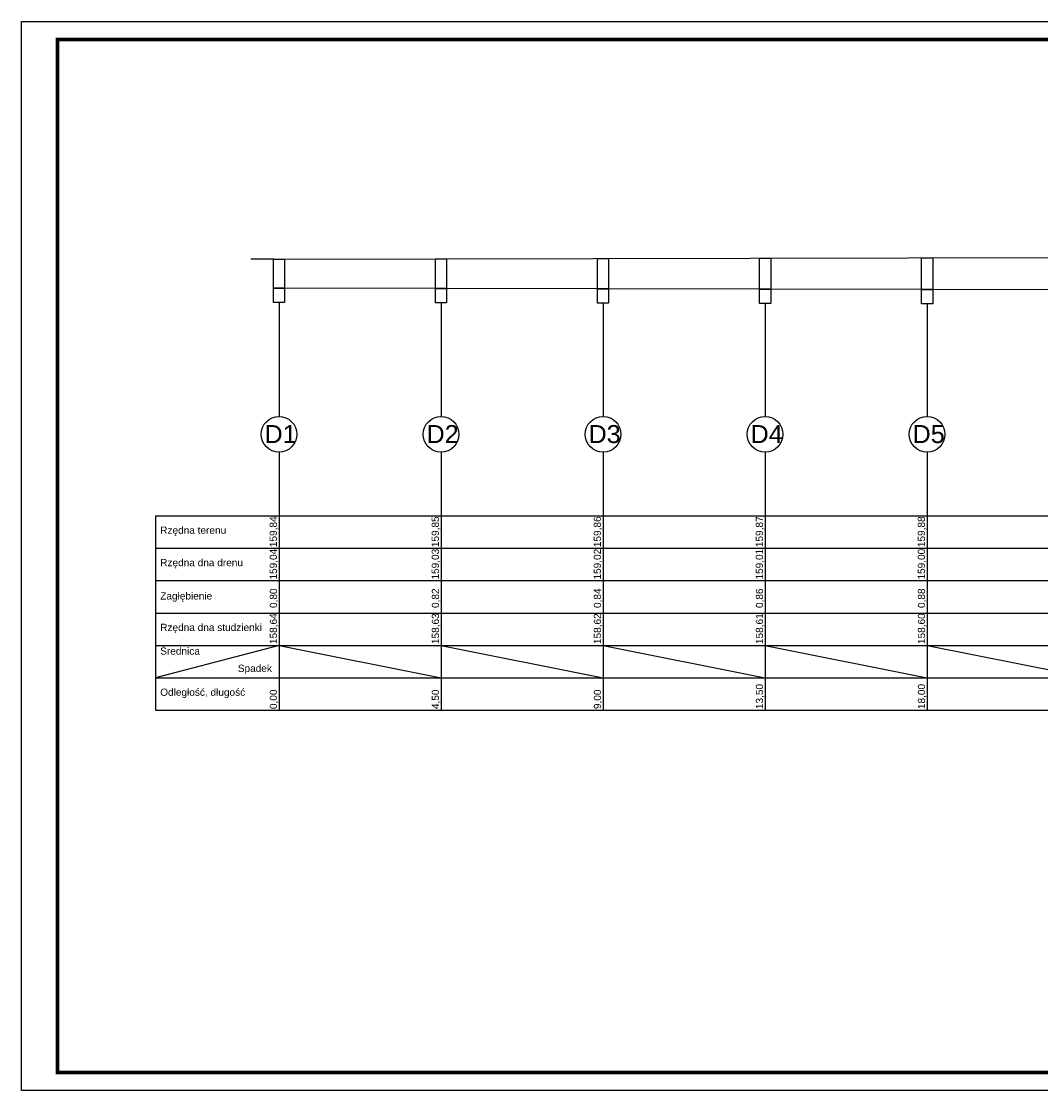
# Model space of a CAD drawing. Extents: x -118729 to -53705, y 33529 to 45095.
# Tile 1 of 83: x -102542 to -99711, y 33529 to 36499. Entities that reach past the tile are written whole.
import ezdxf

# ---------------------------------------------------------------- set-up
doc = ezdxf.new("R2010")
doc.units = 0
doc.header["$LTSCALE"] = 10
doc.header["$MEASUREMENT"] = 0
doc.linetypes.add('CONTINOUS', pattern=[0])
doc.layers.get('0').update_dxf_attribs({"color": 9, "linetype": 'CONTINUOUS'})
for name, color, linetype in [('drenaz', 14, 'CONTINUOUS'), ('S-deszczowka', 94, 'CONTINUOUS'), ('S-drenaz', 14, 'CONTINUOUS')]:
    doc.layers.add(name, color=color, linetype=linetype)
doc.styles.add('ROMANS', font='arial.ttf', dxfattribs={"height": 20})

msp = doc.modelspace()

# ---------------------------------------------------------------- linework, layer by layer
msp.add_line((-102541.79, 33528.92), (-102541.79, 36498.92))
msp.add_lwpolyline([(-90200.43, 33528.92), (-102541.79, 33528.92), (-102541.79, 36498.92), (-90200.43, 36498.92)], close=True)
at = {"const_width": 10}
msp.add_lwpolyline([(-90250.43, 33578.92), (-102441.79, 33578.92), (-102441.79, 36448.92), (-90250.43, 36448.92)], close=True, dxfattribs=at)
at = {"layer": 'drenaz', "color": 7}
for p, q in [((-102169.46, 35125.5, -0.54), (-91022.81, 35125.5, -0.54)), ((-102169.46, 35125.5, -0.54), (-91022.81, 35125.5, -0.54)), ((-102169.46, 35125.5, -0.54), (-91022.81, 35125.5, -0.54)), ((-102169.46, 35125.5), (-102169.46, 34585.5)), ((-101826.21, 35125.5), (-101826.21, 34675.5)), ((-102169.46, 35035.5, -0.54), (-91022.81, 35035.5, -0.54)), ((-102169.46, 34945.5, -0.54), (-91022.81, 34945.5, -0.54)), ((-102169.46, 34855.5, -0.54), (-91022.81, 34855.5, -0.54)), ((-102169.46, 34765.5, -0.54), (-91022.81, 34765.5, -0.54)), ((-101826.21, 34765.5), (-102169.46, 34675.5)), ((-102169.46, 34675.5, -0.54), (-91022.81, 34675.5, -0.54)), ((-102169.46, 34675.5, -0.54), (-91022.81, 34675.5, -0.54)), ((-102169.46, 34675.5, -0.54), (-91022.81, 34675.5, -0.54)), ((-102169.46, 34585.5, -0.54), (-91022.81, 34585.5, -0.54))]:
    msp.add_line(p, q, dxfattribs=at)
at = {"layer": 'S-deszczowka', "color": 7, "linetype": 'CONTINOUS', "ltscale": 3}
for p, q in [((-101841.71, 35838.27), (-101904.84, 35838.27)), ((-101826.21, 35838.27), (-99126.3, 35844.27)), ((-101826.21, 35718.27), (-101826.21, 35401.58)), ((-101376.23, 35717.27), (-101376.23, 35401.58)), ((-100926.24, 35716.27), (-100926.24, 35401.58)), ((-100476.26, 35715.27), (-100476.26, 35401.58)), ((-100026.27, 35714.27), (-100026.27, 35401.58)), ((-101826.21, 35302.39), (-101826.21, 34585.5)), ((-101376.23, 35302.39), (-101376.23, 34585.5)), ((-100926.24, 35302.39), (-100926.24, 34585.5)), ((-100476.26, 35302.39), (-100476.26, 34585.5)), ((-100026.27, 35302.39), (-100026.27, 34585.5)), ((-101826.21, 34765.5), (-101376.23, 34675.5, -0.54)), ((-101376.23, 34765.5, 0.54), (-100926.24, 34675.5)), ((-100926.24, 34765.5, 0.54), (-100476.26, 34675.5)), ((-100476.26, 34765.5, 0.54), (-100026.27, 34675.5)), ((-100026.27, 34765.5, 0.54), (-99576.29, 34675.5))]:
    msp.add_line(p, q, dxfattribs=at)
at = {"layer": 'S-deszczowka', "linetype": 'CONTINOUS', "ltscale": 3}
for p, q in [((-101391.73, 35757.27), (-101810.71, 35758.27)), ((-100941.74, 35756.27), (-101360.73, 35757.27)), ((-100491.76, 35755.27), (-100910.74, 35756.27)), ((-100041.77, 35754.27), (-100460.76, 35755.27)), ((-99591.79, 35753.27), (-100010.77, 35754.27))]:
    msp.add_line(p, q, dxfattribs=at)
for points in [[(-101841.71, 35838.27), (-101810.71, 35838.27), (-101810.71, 35758.27), (-101841.71, 35758.27)], [(-101391.73, 35839.27), (-101360.73, 35839.27), (-101360.73, 35757.27), (-101391.73, 35757.27)], [(-100941.74, 35840.27), (-100910.74, 35840.27), (-100910.74, 35756.27), (-100941.74, 35756.27)], [(-100491.76, 35841.27), (-100460.76, 35841.27), (-100460.76, 35755.27), (-100491.76, 35755.27)], [(-100041.77, 35842.27), (-100010.77, 35842.27), (-100010.77, 35754.27), (-100041.77, 35754.27)], [(-101841.71, 35758.27), (-101810.71, 35758.27), (-101810.71, 35718.27), (-101841.71, 35718.27)], [(-101391.73, 35757.27), (-101360.73, 35757.27), (-101360.73, 35717.27), (-101391.73, 35717.27)], [(-100941.74, 35756.27), (-100910.74, 35756.27), (-100910.74, 35716.27), (-100941.74, 35716.27)], [(-100491.76, 35755.27), (-100460.76, 35755.27), (-100460.76, 35715.27), (-100491.76, 35715.27)], [(-100041.77, 35754.27), (-100010.77, 35754.27), (-100010.77, 35714.27), (-100041.77, 35714.27)]]:
    msp.add_lwpolyline(points, close=True, dxfattribs=at)
at = {"layer": 'S-drenaz', "color": 7, "lineweight": -3}
for centre in [(-101826.21, 35351.98), (-101376.23, 35351.98), (-100926.24, 35351.98), (-100476.26, 35351.98), (-100026.27, 35351.98)]:
    msp.add_circle(centre, 49.6, dxfattribs=at)

# ---------------------------------------------------------------- texts
at = {"layer": 'S-drenaz', "color": 7, "lineweight": -3, "style": 'ROMANS'}
for s, p in [('D1', (-101866.56, 35327.57, 3.72)), ('D2', (-101416.58, 35327.57, 3.72)), ('D3', (-100966.59, 35327.57, 3.72)), ('D4', (-100516.61, 35327.57, 3.72)), ('D5', (-100066.62, 35327.57, 3.72))]:
    msp.add_text(s, height=50, dxfattribs=at).set_placement(p)
for s, p in [('159,84', (-101832.16, 35038.52, 1.51)), ('159,85', (-101382.18, 35038.52, 1.51)), ('159,86', (-100932.19, 35038.52, 0.97)), ('159,87', (-100482.21, 35038.52, 0.97)), ('159,88', (-100032.22, 35038.52, 1.51)), ('159,04', (-101832.16, 34948.52, 1.51)), ('159,03', (-101382.18, 34948.52, 1.51)), ('159,02', (-100932.19, 34948.52, 0.97)), ('159,01', (-100482.21, 34948.52, 0.97)), ('159,00', (-100032.22, 34948.52, 1.51)), ('0,80', (-101831.9, 34869.42, 0.97)), ('0,82', (-101381.91, 34869.42, 0.97)), ('0,84', (-100931.92, 34869.42, 0.43)), ('0,86', (-100481.94, 34869.42, 0.43)), ('0,88', (-100031.95, 34869.42, 0.97)), ('158,64', (-101831.9, 34769.26, 0.97)), ('158,63', (-101381.91, 34769.26, 0.97)), ('158,62', (-100931.92, 34769.26, 0.43)), ('158,61', (-100481.94, 34769.26, 0.43)), ('158,60', (-100031.95, 34769.26, 0.97)), ('0,00', (-101831.9, 34588.66, 0.97)), ('4,50', (-101381.91, 34588.66, 0.97)), ('9,00', (-100931.92, 34588.66, 0.43)), ('13,50', (-100481.94, 34588.66, 0.43)), ('18,00', (-100031.95, 34588.66, 0.97))]:
    msp.add_text(s, height=20, rotation=90, dxfattribs=at).set_placement(p)
at = {"layer": 'S-drenaz', "color": 7, "lineweight": -3, "char_height": 20, "width": 623.1117, "attachment_point": 1, "style": 'ROMANS'}
for s, insert in [('Rzędna terenu', (-102156.23, 35095.6, 0.97)), ('Rzędna dna drenu', (-102156.23, 35005.6, 0.97)), ('Zagłębienie', (-102156.23, 34913.07, 0.97)), ('Rzędna dna studzienki', (-102156.23, 34825.6, 0.97)), ('Średnica', (-102156.23, 34759.79, 0.97)), ('Spadek', (-101940.67, 34711.85, 0.97)), ('Odległość, długość', (-102156.23, 34645.6, 0.97))]:
    msp.add_mtext(s, dxfattribs=dict(at, insert=insert))

doc.saveas('drawing.dxf')
